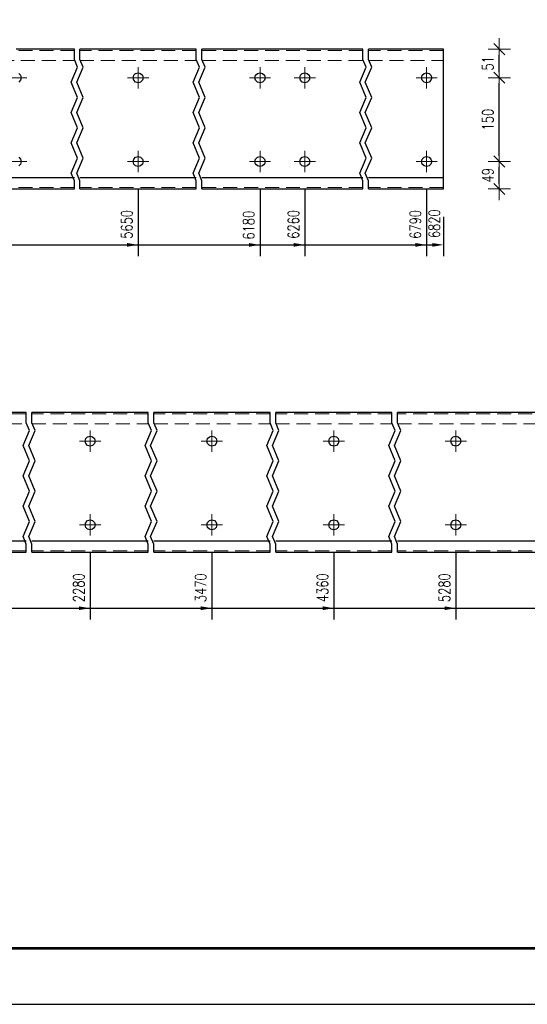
# Model space of a CAD drawing. Header units: millimetres. Extents: x -136 to 717, y 10101 to 10771.
# Tile 3 of 39: x 26 to 117, y 10101 to 10277. Entities that reach past the tile are written whole.
import ezdxf

# ---------------------------------------------------------------- set-up
doc = ezdxf.new("R2010")
doc.units = ezdxf.units.MM
doc.header["$LTSCALE"] = 10
doc.linetypes.add('HIDDEN', pattern=[0.375, 0.25, -0.125])
doc.linetypes.add('MITTE', pattern=[2, 1.25, -0.25, 0.25, -0.25])
doc.layers.get('Defpoints').update_dxf_attribs({"color": 1})
doc.layers.add('_FORMATKA', color=8, linetype='Continuous', plot=False)
for name, color, linetype, lineweight in [('_RAMKA', 7, 'Continuous', 35), ('PS_Bolt', 4, 'Continuous', 13), ('PS_DIM', 4, 'Continuous', 13), ('PS_Hidden', 2, 'HIDDEN', 9), ('PS_Mid', 5, 'MITTE', 15), ('PS_Shape', 161, 'Continuous', 30), ('PS_SOLID', 7, 'Continuous', 30)]:
    doc.layers.add(name, color=color, linetype=linetype, lineweight=lineweight)
doc.styles.add('simplex', font='simplex.shx', dxfattribs={"width": 0.75})
doc.dimstyles.new('1_10_GŁ_DS1-LS10', dxfattribs={"dimtxt": 2, "dimasz": 2, "dimexe": 2, "dimexo": 5, "dimgap": 1, "dimtad": 1, "dimjust": 4, "dimdec": 0, "dimlfac": 10, "dimtxsty": 'simplex', "dimblk1": 'NONE', "dimsah": 1, "dimcen": 2, "dimclrd": 256, "dimclre": 256, "dimclrt": 3, "dimadec": 1, "dimazin": 0, "dimtfac": 1, "dimtdec": 0, "dimtmove": 2, "dimatfit": 3, "dimfxl": 1, "dimarcsym": 0})
doc.dimstyles.new('1_10_PRZ_DS1-LS10', dxfattribs={"dimtxt": 2, "dimasz": 1, "dimexe": 2, "dimexo": 5, "dimgap": 1, "dimtad": 1, "dimdec": 0, "dimlfac": 10, "dimtxsty": 'simplex', "dimblk": 'dimznak', "dimcen": 2, "dimse1": 1, "dimse2": 1, "dimclrt": 3, "dimadec": 1, "dimazin": 0, "dimtfac": 1, "dimtdec": 0, "dimtix": 1, "dimtmove": 2, "dimatfit": 3, "dimldrblk": 'dim-grot', "dimfxl": 1, "dimarcsym": 0})

# ---------------------------------------------------------------- blocks, each defined once
blk = doc.blocks.new('*D141')
at = {"layer": 'Defpoints', "color": 0, "transparency": 16777216}
for p in [(46.96, 10251.67), (-92.04, 10246.77), (46.96, 10236.77)]:
    blk.add_point(p, dxfattribs=at)
at = {"layer": 'PS_DIM', "lineweight": -2, "transparency": 16777216}
for p, q in [((46.96, 10246.67), (46.96, 10234.77)), ((-92.04, 10241.77), (-92.04, 10234.77)), ((-92.04, 10236.77), (44.96, 10236.77))]:
    blk.add_line(p, q, dxfattribs=at)
at = {"layer": 'PS_DIM', "transparency": 16777216}
blk.add_solid([(44.96, 10237.1), (44.96, 10236.43), (46.96, 10236.77)], dxfattribs=at)
at = {"layer": 'PS_DIM', "color": 3, "transparency": 16777216, "insert": (44.94, 10240.43), "char_height": 2, "attachment_point": 5, "rotation": 90, "style": 'simplex'}
blk.add_mtext('5650', dxfattribs=at)
blk = doc.blocks.new('_None')
blk = doc.blocks.new('*D142')
at = {"layer": 'Defpoints', "color": 0, "transparency": 16777216}
for p in [(68.76, 10251.67), (-92.04, 10246.77), (68.76, 10236.77)]:
    blk.add_point(p, dxfattribs=at)
at = {"layer": 'PS_DIM', "lineweight": -2, "transparency": 16777216}
for p, q in [((68.76, 10246.67), (68.76, 10234.77)), ((-92.04, 10241.77), (-92.04, 10234.77)), ((-92.04, 10236.77), (66.76, 10236.77))]:
    blk.add_line(p, q, dxfattribs=at)
at = {"layer": 'PS_DIM', "transparency": 16777216}
blk.add_solid([(66.76, 10237.1), (66.76, 10236.43), (68.76, 10236.77)], dxfattribs=at)
at = {"layer": 'PS_DIM', "color": 3, "transparency": 16777216, "insert": (66.74, 10240.29), "char_height": 2, "attachment_point": 5, "rotation": 90, "style": 'simplex'}
blk.add_mtext('6180', dxfattribs=at)
blk = doc.blocks.new('*D143')
at = {"layer": 'Defpoints', "color": 0, "transparency": 16777216}
for p in [(76.76, 10251.67), (-92.04, 10246.77), (76.76, 10236.77)]:
    blk.add_point(p, dxfattribs=at)
at = {"layer": 'PS_DIM', "lineweight": -2, "transparency": 16777216}
for p, q in [((76.76, 10246.67), (76.76, 10234.77)), ((-92.04, 10241.77), (-92.04, 10234.77)), ((-92.04, 10236.77), (74.76, 10236.77))]:
    blk.add_line(p, q, dxfattribs=at)
at = {"layer": 'PS_DIM', "transparency": 16777216}
blk.add_solid([(74.76, 10237.1), (74.76, 10236.43), (76.76, 10236.77)], dxfattribs=at)
at = {"layer": 'PS_DIM', "color": 3, "transparency": 16777216, "insert": (74.74, 10240.43), "char_height": 2, "attachment_point": 5, "rotation": 90, "style": 'simplex'}
blk.add_mtext('6260', dxfattribs=at)
blk = doc.blocks.new('*D144')
at = {"layer": 'Defpoints', "color": 0, "transparency": 16777216}
for p in [(98.56, 10251.67), (-92.04, 10246.77), (98.56, 10236.77)]:
    blk.add_point(p, dxfattribs=at)
at = {"layer": 'PS_DIM', "lineweight": -2, "transparency": 16777216}
for p, q in [((98.56, 10246.67), (98.56, 10234.77)), ((-92.04, 10241.77), (-92.04, 10234.77)), ((-92.04, 10236.77), (96.56, 10236.77))]:
    blk.add_line(p, q, dxfattribs=at)
at = {"layer": 'PS_DIM', "transparency": 16777216}
blk.add_solid([(96.56, 10237.1), (96.56, 10236.43), (98.56, 10236.77)], dxfattribs=at)
at = {"layer": 'PS_DIM', "color": 3, "transparency": 16777216, "insert": (96.54, 10240.43), "char_height": 2, "attachment_point": 5, "rotation": 90, "style": 'simplex'}
blk.add_mtext('6790', dxfattribs=at)
blk = doc.blocks.new('*D145')
at = {"layer": 'Defpoints', "color": 0, "transparency": 16777216}
for p in [(-92.04, 10246.77), (101.56, 10246.77), (101.56, 10236.77)]:
    blk.add_point(p, dxfattribs=at)
at = {"layer": 'PS_DIM', "lineweight": -2, "transparency": 16777216}
for p, q in [((-92.04, 10241.77), (-92.04, 10234.77)), ((101.56, 10241.77), (101.56, 10234.77)), ((-92.04, 10236.77), (99.56, 10236.77))]:
    blk.add_line(p, q, dxfattribs=at)
at = {"layer": 'PS_DIM', "transparency": 16777216}
blk.add_solid([(99.56, 10237.1), (99.56, 10236.43), (101.56, 10236.77)], dxfattribs=at)
at = {"layer": 'PS_DIM', "color": 3, "transparency": 16777216, "insert": (99.93, 10240.55), "char_height": 2, "attachment_point": 5, "rotation": 90, "style": 'simplex'}
blk.add_mtext('6820', dxfattribs=at)
blk = doc.blocks.new('dimznak')
at = {"color": 0}
for points in [[(0, 2), (0, -2)], [(-2, 0), (2, 0)]]:
    blk.add_lwpolyline(points, dxfattribs=at)
at = {"color": 2}
blk.add_lwpolyline([(1, 1), (-1, -1)], dxfattribs=at)
blk = doc.blocks.new('*D146')
at = {"layer": 'Defpoints', "color": 0, "transparency": 16777216}
for p in [(98.56, 10251.67), (111.56, 10251.67), (98.56, 10246.77)]:
    blk.add_point(p, dxfattribs=at)
at = {"layer": 'PS_DIM', "color": 0, "lineweight": -2, "transparency": 16777216}
blk.add_line((111.56, 10247.77), (111.56, 10250.67), dxfattribs=at)
for p, rotation in [((111.56, 10251.67), 90), ((111.56, 10246.77), 270)]:
    blk.add_blockref('dimznak', p, dxfattribs=dict(at, rotation=rotation))
at = {"layer": 'PS_DIM', "color": 3, "transparency": 16777216, "insert": (109.52, 10249.22), "char_height": 2, "attachment_point": 5, "rotation": 90, "style": 'simplex'}
blk.add_mtext('49', dxfattribs=at)
blk = doc.blocks.new('dim-grot')
blk.add_hatch(color=256).paths.add_polyline_path([(0, 0), (-2, 0.5), (-2, -0.5)])
blk.add_lwpolyline([(0, 0), (-2, 0.5), (-2, -0.5), (0, 0)])
blk = doc.blocks.new('*D147')
at = {"layer": 'Defpoints', "color": 0, "transparency": 16777216}
for p in [(98.56, 10266.67), (111.56, 10266.67), (98.56, 10251.67)]:
    blk.add_point(p, dxfattribs=at)
at = {"layer": 'PS_DIM', "color": 0, "lineweight": -2, "transparency": 16777216}
blk.add_line((111.56, 10252.67), (111.56, 10265.67), dxfattribs=at)
for p, rotation in [((111.56, 10266.67), 90), ((111.56, 10251.67), 270)]:
    blk.add_blockref('dimznak', p, dxfattribs=dict(at, rotation=rotation))
at = {"layer": 'PS_DIM', "color": 3, "transparency": 16777216, "insert": (109.52, 10259.17), "char_height": 2, "attachment_point": 5, "rotation": 90, "style": 'simplex'}
blk.add_mtext('150', dxfattribs=at)
blk = doc.blocks.new('*D148')
at = {"layer": 'Defpoints', "color": 0, "transparency": 16777216}
for p in [(98.56, 10271.77), (111.56, 10271.77), (98.56, 10266.67)]:
    blk.add_point(p, dxfattribs=at)
at = {"layer": 'PS_DIM', "color": 0, "lineweight": -2, "transparency": 16777216}
blk.add_line((111.56, 10267.67), (111.56, 10270.77), dxfattribs=at)
for p, rotation in [((111.56, 10271.77), 90), ((111.56, 10266.67), 270)]:
    blk.add_blockref('dimznak', p, dxfattribs=dict(at, rotation=rotation))
at = {"layer": 'PS_DIM', "color": 3, "transparency": 16777216, "insert": (109.52, 10269.22), "char_height": 2, "attachment_point": 5, "rotation": 90, "style": 'simplex'}
blk.add_mtext('51', dxfattribs=at)
blk = doc.blocks.new('*D160')
at = {"layer": 'Defpoints', "color": 0, "transparency": 16777216}
for p in [(38.36, 10186.67), (-92.04, 10181.77), (38.36, 10171.77)]:
    blk.add_point(p, dxfattribs=at)
at = {"layer": 'PS_DIM', "lineweight": -2, "transparency": 16777216}
for p, q in [((38.36, 10181.67), (38.36, 10169.77)), ((-92.04, 10176.77), (-92.04, 10169.77)), ((-92.04, 10171.77), (36.36, 10171.77))]:
    blk.add_line(p, q, dxfattribs=at)
at = {"layer": 'PS_DIM', "transparency": 16777216}
blk.add_solid([(36.36, 10172.1), (36.36, 10171.43), (38.36, 10171.77)], dxfattribs=at)
at = {"layer": 'PS_DIM', "color": 3, "transparency": 16777216, "insert": (36.34, 10175.43), "char_height": 2, "attachment_point": 5, "rotation": 90, "style": 'simplex'}
blk.add_mtext('2280', dxfattribs=at)
blk = doc.blocks.new('*D161')
at = {"layer": 'Defpoints', "color": 0, "transparency": 16777216}
for p in [(60.16, 10186.67), (-92.04, 10181.77), (60.16, 10171.77)]:
    blk.add_point(p, dxfattribs=at)
at = {"layer": 'PS_DIM', "lineweight": -2, "transparency": 16777216}
for p, q in [((60.16, 10181.67), (60.16, 10169.77)), ((-92.04, 10176.77), (-92.04, 10169.77)), ((-92.04, 10171.77), (58.16, 10171.77))]:
    blk.add_line(p, q, dxfattribs=at)
at = {"layer": 'PS_DIM', "transparency": 16777216}
blk.add_solid([(58.16, 10172.1), (58.16, 10171.43), (60.16, 10171.77)], dxfattribs=at)
at = {"layer": 'PS_DIM', "color": 3, "transparency": 16777216, "insert": (58.14, 10175.43), "char_height": 2, "attachment_point": 5, "rotation": 90, "style": 'simplex'}
blk.add_mtext('3470', dxfattribs=at)
blk = doc.blocks.new('*D162')
at = {"layer": 'Defpoints', "color": 0, "transparency": 16777216}
for p in [(81.96, 10186.67), (-92.04, 10181.77), (81.96, 10171.77)]:
    blk.add_point(p, dxfattribs=at)
at = {"layer": 'PS_DIM', "lineweight": -2, "transparency": 16777216}
for p, q in [((81.96, 10181.67), (81.96, 10169.77)), ((-92.04, 10176.77), (-92.04, 10169.77)), ((-92.04, 10171.77), (79.96, 10171.77))]:
    blk.add_line(p, q, dxfattribs=at)
at = {"layer": 'PS_DIM', "transparency": 16777216}
blk.add_solid([(79.96, 10172.1), (79.96, 10171.43), (81.96, 10171.77)], dxfattribs=at)
at = {"layer": 'PS_DIM', "color": 3, "transparency": 16777216, "insert": (79.94, 10175.43), "char_height": 2, "attachment_point": 5, "rotation": 90, "style": 'simplex'}
blk.add_mtext('4360', dxfattribs=at)
blk = doc.blocks.new('*D163')
at = {"layer": 'Defpoints', "color": 0, "transparency": 16777216}
for p in [(103.76, 10186.67), (-92.04, 10181.77), (103.76, 10171.77)]:
    blk.add_point(p, dxfattribs=at)
at = {"layer": 'PS_DIM', "lineweight": -2, "transparency": 16777216}
for p, q in [((103.76, 10181.67), (103.76, 10169.77)), ((-92.04, 10176.77), (-92.04, 10169.77)), ((-92.04, 10171.77), (101.76, 10171.77))]:
    blk.add_line(p, q, dxfattribs=at)
at = {"layer": 'PS_DIM', "transparency": 16777216}
blk.add_solid([(101.76, 10172.1), (101.76, 10171.43), (103.76, 10171.77)], dxfattribs=at)
at = {"layer": 'PS_DIM', "color": 3, "transparency": 16777216, "insert": (101.74, 10175.43), "char_height": 2, "attachment_point": 5, "rotation": 90, "style": 'simplex'}
blk.add_mtext('5280', dxfattribs=at)
blk = doc.blocks.new('*D164')
at = {"layer": 'Defpoints', "color": 0, "transparency": 16777216}
for p in [(140.76, 10186.67), (-92.04, 10181.77), (140.76, 10171.77)]:
    blk.add_point(p, dxfattribs=at)
at = {"layer": 'PS_DIM', "lineweight": -2, "transparency": 16777216}
for p, q in [((140.76, 10181.67), (140.76, 10169.77)), ((-92.04, 10176.77), (-92.04, 10169.77)), ((-92.04, 10171.77), (138.76, 10171.77))]:
    blk.add_line(p, q, dxfattribs=at)
at = {"layer": 'PS_DIM', "transparency": 16777216}
blk.add_solid([(138.76, 10172.1), (138.76, 10171.43), (140.76, 10171.77)], dxfattribs=at)
at = {"layer": 'PS_DIM', "color": 3, "transparency": 16777216, "insert": (138.74, 10175.43), "char_height": 2, "attachment_point": 5, "rotation": 90, "style": 'simplex'}
blk.add_mtext('5650', dxfattribs=at)
blk = doc.blocks.new('*D165')
at = {"layer": 'Defpoints', "color": 0, "transparency": 16777216}
for p in [(162.56, 10186.67), (-92.04, 10181.77), (162.56, 10171.77)]:
    blk.add_point(p, dxfattribs=at)
at = {"layer": 'PS_DIM', "lineweight": -2, "transparency": 16777216}
for p, q in [((162.56, 10181.67), (162.56, 10169.77)), ((-92.04, 10176.77), (-92.04, 10169.77)), ((-92.04, 10171.77), (160.56, 10171.77))]:
    blk.add_line(p, q, dxfattribs=at)
at = {"layer": 'PS_DIM', "transparency": 16777216}
blk.add_solid([(160.56, 10172.1), (160.56, 10171.43), (162.56, 10171.77)], dxfattribs=at)
at = {"layer": 'PS_DIM', "color": 3, "transparency": 16777216, "insert": (160.54, 10175.29), "char_height": 2, "attachment_point": 5, "rotation": 90, "style": 'simplex'}
blk.add_mtext('6180', dxfattribs=at)
blk = doc.blocks.new('*D166')
at = {"layer": 'Defpoints', "color": 0, "transparency": 16777216}
for p in [(170.56, 10186.67), (-92.04, 10181.77), (170.56, 10171.77)]:
    blk.add_point(p, dxfattribs=at)
at = {"layer": 'PS_DIM', "lineweight": -2, "transparency": 16777216}
for p, q in [((170.56, 10181.67), (170.56, 10169.77)), ((-92.04, 10176.77), (-92.04, 10169.77)), ((-92.04, 10171.77), (168.56, 10171.77))]:
    blk.add_line(p, q, dxfattribs=at)
at = {"layer": 'PS_DIM', "transparency": 16777216}
blk.add_solid([(168.56, 10172.1), (168.56, 10171.43), (170.56, 10171.77)], dxfattribs=at)
at = {"layer": 'PS_DIM', "color": 3, "transparency": 16777216, "insert": (168.54, 10175.43), "char_height": 2, "attachment_point": 5, "rotation": 90, "style": 'simplex'}
blk.add_mtext('6260', dxfattribs=at)
blk = doc.blocks.new('*D167')
at = {"layer": 'Defpoints', "color": 0, "transparency": 16777216}
for p in [(192.36, 10186.67), (-92.04, 10181.77), (192.36, 10171.77)]:
    blk.add_point(p, dxfattribs=at)
at = {"layer": 'PS_DIM', "lineweight": -2, "transparency": 16777216}
for p, q in [((192.36, 10181.67), (192.36, 10169.77)), ((-92.04, 10176.77), (-92.04, 10169.77)), ((-92.04, 10171.77), (190.36, 10171.77))]:
    blk.add_line(p, q, dxfattribs=at)
at = {"layer": 'PS_DIM', "transparency": 16777216}
blk.add_solid([(190.36, 10172.1), (190.36, 10171.43), (192.36, 10171.77)], dxfattribs=at)
at = {"layer": 'PS_DIM', "color": 3, "transparency": 16777216, "insert": (190.34, 10175.43), "char_height": 2, "attachment_point": 5, "rotation": 90, "style": 'simplex'}
blk.add_mtext('6790', dxfattribs=at)
blk = doc.blocks.new('*D168')
at = {"layer": 'Defpoints', "color": 0, "transparency": 16777216}
for p in [(-92.04, 10181.77), (195.36, 10181.77), (195.36, 10171.77)]:
    blk.add_point(p, dxfattribs=at)
at = {"layer": 'PS_DIM', "lineweight": -2, "transparency": 16777216}
for p, q in [((-92.04, 10176.77), (-92.04, 10169.77)), ((195.36, 10176.77), (195.36, 10169.77)), ((-92.04, 10171.77), (193.36, 10171.77))]:
    blk.add_line(p, q, dxfattribs=at)
at = {"layer": 'PS_DIM', "transparency": 16777216}
blk.add_solid([(193.36, 10172.1), (193.36, 10171.43), (195.36, 10171.77)], dxfattribs=at)
at = {"layer": 'PS_DIM', "color": 3, "transparency": 16777216, "insert": (193.75, 10175.42), "char_height": 2, "attachment_point": 5, "rotation": 90, "style": 'simplex'}
blk.add_mtext('6820', dxfattribs=at)
blk = doc.blocks.new('*U334')
at = {"layer": '_FORMATKA', "lineweight": -3}
blk.add_lwpolyline([(-841, 0), (0, 0), (0, 594), (-841, 594)], close=True, dxfattribs=at)
at = {"layer": '_RAMKA', "lineweight": -3, "const_width": 0.5}
blk.add_lwpolyline([(-811, 10), (-10, 10), (-10, 584), (-811, 584)], close=True, dxfattribs=at)
blk = doc.blocks.new('*X465')
at = {"color": 3, "linetype": 'Continuous'}
blk.add_line((46.96, 10251.67), (46.96, 10251.67), dxfattribs=at)
blk.add_line((46.96, 10251.67), (46.96, 10251.67), dxfattribs=at)
blk.add_line((46.96, 10251.67), (46.96, 10251.67), dxfattribs=at)
blk.add_line((46.96, 10251.67), (46.96, 10251.67), dxfattribs=at)
blk.add_line((46.96, 10251.67), (46.96, 10251.67), dxfattribs=at)
blk = doc.blocks.new('*X466')
at = {"color": 3, "linetype": 'Continuous'}
blk.add_line((46.96, 10266.67), (46.96, 10266.67), dxfattribs=at)
blk.add_line((46.96, 10266.67), (46.96, 10266.67), dxfattribs=at)
blk.add_line((46.96, 10266.67), (46.96, 10266.67), dxfattribs=at)
blk.add_line((46.96, 10266.67), (46.96, 10266.67), dxfattribs=at)
blk.add_line((46.96, 10266.67), (46.96, 10266.67), dxfattribs=at)
blk = doc.blocks.new('*X469')
at = {"color": 3, "linetype": 'Continuous'}
blk.add_line((98.56, 10251.67), (98.56, 10251.67), dxfattribs=at)
blk.add_line((98.56, 10251.67), (98.56, 10251.67), dxfattribs=at)
blk.add_line((98.56, 10251.67), (98.56, 10251.67), dxfattribs=at)
blk.add_line((98.56, 10251.67), (98.56, 10251.67), dxfattribs=at)
blk.add_line((98.56, 10251.67), (98.56, 10251.67), dxfattribs=at)
blk = doc.blocks.new('*X471')
at = {"color": 3, "linetype": 'Continuous'}
blk.add_line((98.56, 10266.67), (98.56, 10266.67), dxfattribs=at)
blk.add_line((98.56, 10266.67), (98.56, 10266.67), dxfattribs=at)
blk.add_line((98.56, 10266.67), (98.56, 10266.67), dxfattribs=at)
blk.add_line((98.56, 10266.67), (98.56, 10266.67), dxfattribs=at)
blk.add_line((98.56, 10266.67), (98.56, 10266.67), dxfattribs=at)
blk = doc.blocks.new('*X472')
at = {"color": 1}
for p, q in [((35.56, 10269.91), (35.56, 10271.77)), ((36.56, 10269.91), (36.56, 10271.77)), ((57.36, 10269.91), (57.36, 10271.77)), ((58.36, 10269.91), (58.36, 10271.77)), ((87.16, 10269.91), (87.16, 10271.77)), ((88.16, 10269.91), (88.16, 10271.77)), ((36.14, 10268.55), (35.56, 10269.91)), ((37.14, 10268.55), (36.56, 10269.91)), ((57.94, 10268.55), (57.36, 10269.91)), ((58.94, 10268.55), (58.36, 10269.91)), ((87.74, 10268.55), (87.16, 10269.91)), ((88.74, 10268.55), (88.16, 10269.91)), ((34.99, 10265.85), (36.14, 10268.55)), ((35.99, 10265.85), (37.14, 10268.55)), ((56.79, 10265.85), (57.94, 10268.55)), ((57.79, 10265.85), (58.94, 10268.55)), ((86.59, 10265.85), (87.74, 10268.55)), ((87.59, 10265.85), (88.74, 10268.55)), ((36.14, 10263.14), (34.99, 10265.85)), ((37.14, 10263.14), (35.99, 10265.85)), ((57.94, 10263.14), (56.79, 10265.85)), ((58.94, 10263.14), (57.79, 10265.85)), ((87.74, 10263.14), (86.59, 10265.85)), ((88.74, 10263.14), (87.59, 10265.85)), ((34.99, 10260.43), (36.14, 10263.14)), ((35.99, 10260.43), (37.14, 10263.14)), ((56.79, 10260.43), (57.94, 10263.14)), ((57.79, 10260.43), (58.94, 10263.14)), ((86.59, 10260.43), (87.74, 10263.14)), ((87.59, 10260.43), (88.74, 10263.14)), ((36.14, 10257.72), (34.99, 10260.43)), ((37.14, 10257.72), (35.99, 10260.43)), ((57.94, 10257.72), (56.79, 10260.43)), ((58.94, 10257.72), (57.79, 10260.43)), ((87.74, 10257.72), (86.59, 10260.43)), ((88.74, 10257.72), (87.59, 10260.43)), ((34.99, 10255.01), (36.14, 10257.72)), ((35.99, 10255.01), (37.14, 10257.72)), ((56.79, 10255.01), (57.94, 10257.72)), ((57.79, 10255.01), (58.94, 10257.72)), ((86.59, 10255.01), (87.74, 10257.72)), ((87.59, 10255.01), (88.74, 10257.72)), ((36.14, 10252.3), (34.99, 10255.01)), ((37.14, 10252.3), (35.99, 10255.01)), ((57.94, 10252.3), (56.79, 10255.01)), ((58.94, 10252.3), (57.79, 10255.01)), ((87.74, 10252.3), (86.59, 10255.01)), ((88.74, 10252.3), (87.59, 10255.01)), ((34.99, 10249.59), (36.14, 10252.3)), ((35.99, 10249.59), (37.14, 10252.3)), ((56.79, 10249.59), (57.94, 10252.3)), ((57.79, 10249.59), (58.94, 10252.3)), ((86.59, 10249.59), (87.74, 10252.3)), ((87.59, 10249.59), (88.74, 10252.3)), ((35.56, 10248.24), (34.99, 10249.59)), ((35.56, 10246.77), (35.56, 10248.24)), ((36.56, 10248.24), (35.99, 10249.59)), ((36.56, 10246.77), (36.56, 10248.24)), ((57.36, 10248.24), (56.79, 10249.59)), ((57.36, 10246.77), (57.36, 10248.24)), ((58.36, 10248.24), (57.79, 10249.59)), ((58.36, 10246.77), (58.36, 10248.24)), ((87.16, 10248.24), (86.59, 10249.59)), ((87.16, 10246.77), (87.16, 10248.24)), ((88.16, 10248.24), (87.59, 10249.59)), ((88.16, 10246.77), (88.16, 10248.24))]:
    blk.add_line(p, q, dxfattribs=at)
at = {"layer": 'PS_Hidden', "color": 2, "linetype": 'HIDDEN'}
for p, q in [((35.56, 10271.52), (14.76, 10271.52)), ((57.36, 10271.52), (36.56, 10271.52)), ((87.16, 10271.52), (58.36, 10271.52)), ((101.56, 10271.52), (88.16, 10271.52)), ((14.76, 10269.77), (35.56, 10269.77)), ((36.56, 10269.77), (57.36, 10269.77)), ((58.36, 10269.77), (87.16, 10269.77)), ((88.16, 10269.77), (101.56, 10269.77)), ((35.56, 10247.02), (14.76, 10247.02)), ((57.36, 10247.02), (36.56, 10247.02)), ((87.16, 10247.02), (58.36, 10247.02)), ((101.56, 10247.02), (88.16, 10247.02))]:
    blk.add_line(p, q, dxfattribs=at)
at = {"layer": 'PS_Mid', "color": 5, "linetype": 'MITTE'}
for p, q in [((46.96, 10268.57), (46.96, 10264.77)), ((68.76, 10268.57), (68.76, 10264.77)), ((76.76, 10268.57), (76.76, 10264.77)), ((98.56, 10268.57), (98.56, 10264.77)), ((27.06, 10266.67), (23.26, 10266.67)), ((48.86, 10266.67), (45.06, 10266.67)), ((70.66, 10266.67), (66.86, 10266.67)), ((78.66, 10266.67), (74.86, 10266.67)), ((100.46, 10266.67), (96.66, 10266.67)), ((46.96, 10253.57), (46.96, 10249.77)), ((68.76, 10253.57), (68.76, 10249.77)), ((76.76, 10253.57), (76.76, 10249.77)), ((98.56, 10253.57), (98.56, 10249.77)), ((27.06, 10251.67), (23.26, 10251.67)), ((48.86, 10251.67), (45.06, 10251.67)), ((70.66, 10251.67), (66.86, 10251.67)), ((78.66, 10251.67), (74.86, 10251.67)), ((100.46, 10251.67), (96.66, 10251.67))]:
    blk.add_line(p, q, dxfattribs=at)
at = {"layer": 'PS_SOLID', "color": 7, "linetype": 'Continuous'}
for p, q in [((35.56, 10271.77), (25.16, 10271.77)), ((46.96, 10271.77), (36.56, 10271.77)), ((57.36, 10271.77), (46.96, 10271.77)), ((68.76, 10271.77), (58.36, 10271.77)), ((76.76, 10271.77), (68.76, 10271.77)), ((87.16, 10271.77), (76.76, 10271.77)), ((98.56, 10271.77), (88.16, 10271.77)), ((101.56, 10271.77), (98.56, 10271.77)), ((101.56, 10248.77), (101.56, 10271.77)), ((25.61, 10267.45), (25.94, 10267.12)), ((46.18, 10267.12), (46.51, 10267.45)), ((46.51, 10267.45), (46.96, 10267.57)), ((46.96, 10267.57), (47.41, 10267.45)), ((47.41, 10267.45), (47.74, 10267.12)), ((67.98, 10267.12), (68.31, 10267.45)), ((68.31, 10267.45), (68.76, 10267.57)), ((68.76, 10267.57), (69.21, 10267.45)), ((69.21, 10267.45), (69.54, 10267.12)), ((75.98, 10267.12), (76.31, 10267.45)), ((76.31, 10267.45), (76.76, 10267.57)), ((76.76, 10267.57), (77.21, 10267.45)), ((77.21, 10267.45), (77.54, 10267.12)), ((97.78, 10267.12), (98.11, 10267.45)), ((98.11, 10267.45), (98.56, 10267.57)), ((98.56, 10267.57), (99.01, 10267.45)), ((99.01, 10267.45), (99.34, 10267.12)), ((25.94, 10266.22), (25.61, 10265.89)), ((25.94, 10267.12), (26.06, 10266.67)), ((26.06, 10266.67), (25.94, 10266.22)), ((46.06, 10266.67), (46.18, 10267.12)), ((46.18, 10266.22), (46.06, 10266.67)), ((46.51, 10265.89), (46.18, 10266.22)), ((46.96, 10265.77), (46.51, 10265.89)), ((47.41, 10265.89), (46.96, 10265.77)), ((47.74, 10266.22), (47.41, 10265.89)), ((47.74, 10267.12), (47.86, 10266.67)), ((47.86, 10266.67), (47.74, 10266.22)), ((67.86, 10266.67), (67.98, 10267.12)), ((67.98, 10266.22), (67.86, 10266.67)), ((68.31, 10265.89), (67.98, 10266.22)), ((68.76, 10265.77), (68.31, 10265.89)), ((69.21, 10265.89), (68.76, 10265.77)), ((69.54, 10266.22), (69.21, 10265.89)), ((69.54, 10267.12), (69.66, 10266.67)), ((69.66, 10266.67), (69.54, 10266.22)), ((75.86, 10266.67), (75.98, 10267.12)), ((75.98, 10266.22), (75.86, 10266.67)), ((76.31, 10265.89), (75.98, 10266.22)), ((76.76, 10265.77), (76.31, 10265.89)), ((77.21, 10265.89), (76.76, 10265.77)), ((77.54, 10266.22), (77.21, 10265.89)), ((77.54, 10267.12), (77.66, 10266.67)), ((77.66, 10266.67), (77.54, 10266.22)), ((97.66, 10266.67), (97.78, 10267.12)), ((97.78, 10266.22), (97.66, 10266.67)), ((98.11, 10265.89), (97.78, 10266.22)), ((98.56, 10265.77), (98.11, 10265.89)), ((99.01, 10265.89), (98.56, 10265.77)), ((99.34, 10266.22), (99.01, 10265.89)), ((99.34, 10267.12), (99.46, 10266.67)), ((99.46, 10266.67), (99.34, 10266.22)), ((25.61, 10252.45), (25.94, 10252.12)), ((25.94, 10252.12), (26.06, 10251.67)), ((26.06, 10251.67), (25.94, 10251.22)), ((46.06, 10251.67), (46.18, 10252.12)), ((46.18, 10251.22), (46.06, 10251.67)), ((46.18, 10252.12), (46.51, 10252.45)), ((46.51, 10252.45), (46.96, 10252.57)), ((46.96, 10252.57), (47.41, 10252.45)), ((47.41, 10252.45), (47.74, 10252.12)), ((47.74, 10252.12), (47.86, 10251.67)), ((47.86, 10251.67), (47.74, 10251.22)), ((67.86, 10251.67), (67.98, 10252.12)), ((67.98, 10251.22), (67.86, 10251.67)), ((67.98, 10252.12), (68.31, 10252.45)), ((68.31, 10252.45), (68.76, 10252.57)), ((68.76, 10252.57), (69.21, 10252.45)), ((69.21, 10252.45), (69.54, 10252.12)), ((69.54, 10252.12), (69.66, 10251.67)), ((69.66, 10251.67), (69.54, 10251.22)), ((75.86, 10251.67), (75.98, 10252.12)), ((75.98, 10251.22), (75.86, 10251.67)), ((75.98, 10252.12), (76.31, 10252.45)), ((76.31, 10252.45), (76.76, 10252.57)), ((76.76, 10252.57), (77.21, 10252.45)), ((77.21, 10252.45), (77.54, 10252.12)), ((77.54, 10252.12), (77.66, 10251.67)), ((77.66, 10251.67), (77.54, 10251.22)), ((97.66, 10251.67), (97.78, 10252.12)), ((97.78, 10251.22), (97.66, 10251.67)), ((97.78, 10252.12), (98.11, 10252.45)), ((98.11, 10252.45), (98.56, 10252.57)), ((98.56, 10252.57), (99.01, 10252.45)), ((99.01, 10252.45), (99.34, 10252.12)), ((99.34, 10252.12), (99.46, 10251.67)), ((99.46, 10251.67), (99.34, 10251.22)), ((25.94, 10251.22), (25.61, 10250.89)), ((46.51, 10250.89), (46.18, 10251.22)), ((46.96, 10250.77), (46.51, 10250.89)), ((47.41, 10250.89), (46.96, 10250.77)), ((47.74, 10251.22), (47.41, 10250.89)), ((68.31, 10250.89), (67.98, 10251.22)), ((68.76, 10250.77), (68.31, 10250.89)), ((69.21, 10250.89), (68.76, 10250.77)), ((69.54, 10251.22), (69.21, 10250.89)), ((76.31, 10250.89), (75.98, 10251.22)), ((76.76, 10250.77), (76.31, 10250.89)), ((77.21, 10250.89), (76.76, 10250.77)), ((77.54, 10251.22), (77.21, 10250.89)), ((98.11, 10250.89), (97.78, 10251.22)), ((98.56, 10250.77), (98.11, 10250.89)), ((99.01, 10250.89), (98.56, 10250.77)), ((99.34, 10251.22), (99.01, 10250.89)), ((35.56, 10248.77), (14.76, 10248.77)), ((57.36, 10248.77), (36.56, 10248.77)), ((87.16, 10248.77), (58.36, 10248.77)), ((101.56, 10248.77), (88.16, 10248.77)), ((101.56, 10246.77), (101.56, 10248.77)), ((14.76, 10246.77), (35.56, 10246.77)), ((36.56, 10246.77), (57.36, 10246.77)), ((58.36, 10246.77), (87.16, 10246.77)), ((88.16, 10246.77), (101.56, 10246.77))]:
    blk.add_line(p, q, dxfattribs=at)
blk = doc.blocks.new('*X490')
at = {"color": 1}
for p, q in [((26.96, 10204.91), (26.96, 10206.77)), ((27.96, 10204.91), (27.96, 10206.77)), ((48.76, 10204.91), (48.76, 10206.77)), ((49.76, 10204.91), (49.76, 10206.77)), ((70.56, 10204.91), (70.56, 10206.77)), ((71.56, 10204.91), (71.56, 10206.77)), ((92.36, 10204.91), (92.36, 10206.77)), ((93.36, 10204.91), (93.36, 10206.77)), ((27.54, 10203.55), (26.96, 10204.91)), ((28.54, 10203.55), (27.96, 10204.91)), ((49.34, 10203.55), (48.76, 10204.91)), ((50.34, 10203.55), (49.76, 10204.91)), ((71.14, 10203.55), (70.56, 10204.91)), ((72.14, 10203.55), (71.56, 10204.91)), ((92.94, 10203.55), (92.36, 10204.91)), ((93.94, 10203.55), (93.36, 10204.91)), ((26.39, 10200.85), (27.54, 10203.55)), ((27.39, 10200.85), (28.54, 10203.55)), ((48.19, 10200.85), (49.34, 10203.55)), ((49.19, 10200.85), (50.34, 10203.55)), ((69.99, 10200.85), (71.14, 10203.55)), ((70.99, 10200.85), (72.14, 10203.55)), ((91.79, 10200.85), (92.94, 10203.55)), ((92.79, 10200.85), (93.94, 10203.55)), ((27.54, 10198.14), (26.39, 10200.85)), ((28.54, 10198.14), (27.39, 10200.85)), ((49.34, 10198.14), (48.19, 10200.85)), ((50.34, 10198.14), (49.19, 10200.85)), ((71.14, 10198.14), (69.99, 10200.85)), ((72.14, 10198.14), (70.99, 10200.85)), ((92.94, 10198.14), (91.79, 10200.85)), ((93.94, 10198.14), (92.79, 10200.85)), ((26.39, 10195.43), (27.54, 10198.14)), ((27.39, 10195.43), (28.54, 10198.14)), ((48.19, 10195.43), (49.34, 10198.14)), ((49.19, 10195.43), (50.34, 10198.14)), ((69.99, 10195.43), (71.14, 10198.14)), ((70.99, 10195.43), (72.14, 10198.14)), ((91.79, 10195.43), (92.94, 10198.14)), ((92.79, 10195.43), (93.94, 10198.14)), ((27.54, 10192.72), (26.39, 10195.43)), ((28.54, 10192.72), (27.39, 10195.43)), ((49.34, 10192.72), (48.19, 10195.43)), ((50.34, 10192.72), (49.19, 10195.43)), ((71.14, 10192.72), (69.99, 10195.43)), ((72.14, 10192.72), (70.99, 10195.43)), ((92.94, 10192.72), (91.79, 10195.43)), ((93.94, 10192.72), (92.79, 10195.43)), ((26.39, 10190.01), (27.54, 10192.72)), ((27.39, 10190.01), (28.54, 10192.72)), ((48.19, 10190.01), (49.34, 10192.72)), ((49.19, 10190.01), (50.34, 10192.72)), ((69.99, 10190.01), (71.14, 10192.72)), ((70.99, 10190.01), (72.14, 10192.72)), ((91.79, 10190.01), (92.94, 10192.72)), ((92.79, 10190.01), (93.94, 10192.72)), ((27.54, 10187.3), (26.39, 10190.01)), ((28.54, 10187.3), (27.39, 10190.01)), ((49.34, 10187.3), (48.19, 10190.01)), ((50.34, 10187.3), (49.19, 10190.01)), ((71.14, 10187.3), (69.99, 10190.01)), ((72.14, 10187.3), (70.99, 10190.01)), ((92.94, 10187.3), (91.79, 10190.01)), ((93.94, 10187.3), (92.79, 10190.01)), ((26.39, 10184.59), (27.54, 10187.3)), ((27.39, 10184.59), (28.54, 10187.3)), ((48.19, 10184.59), (49.34, 10187.3)), ((49.19, 10184.59), (50.34, 10187.3)), ((69.99, 10184.59), (71.14, 10187.3)), ((70.99, 10184.59), (72.14, 10187.3)), ((91.79, 10184.59), (92.94, 10187.3)), ((92.79, 10184.59), (93.94, 10187.3)), ((26.96, 10183.24), (26.39, 10184.59)), ((26.96, 10181.77), (26.96, 10183.24)), ((27.96, 10183.24), (27.39, 10184.59)), ((27.96, 10181.77), (27.96, 10183.24)), ((48.76, 10183.24), (48.19, 10184.59)), ((48.76, 10181.77), (48.76, 10183.24)), ((49.76, 10183.24), (49.19, 10184.59)), ((49.76, 10181.77), (49.76, 10183.24)), ((70.56, 10183.24), (69.99, 10184.59)), ((70.56, 10181.77), (70.56, 10183.24)), ((71.56, 10183.24), (70.99, 10184.59)), ((71.56, 10181.77), (71.56, 10183.24)), ((92.36, 10183.24), (91.79, 10184.59)), ((92.36, 10181.77), (92.36, 10183.24)), ((93.36, 10183.24), (92.79, 10184.59)), ((93.36, 10181.77), (93.36, 10183.24))]:
    blk.add_line(p, q, dxfattribs=at)
at = {"layer": 'PS_Hidden', "color": 2, "linetype": 'HIDDEN'}
for p, q in [((26.96, 10206.52), (-28.84, 10206.52)), ((48.76, 10206.52), (27.96, 10206.52)), ((70.56, 10206.52), (49.76, 10206.52)), ((92.36, 10206.52), (71.56, 10206.52)), ((151.16, 10206.52), (93.36, 10206.52)), ((-28.84, 10204.77), (26.96, 10204.77)), ((27.96, 10204.77), (48.76, 10204.77)), ((49.76, 10204.77), (70.56, 10204.77)), ((71.56, 10204.77), (92.36, 10204.77)), ((93.36, 10204.77), (151.16, 10204.77)), ((26.96, 10182.02), (-28.84, 10182.02)), ((48.76, 10182.02), (27.96, 10182.02)), ((70.56, 10182.02), (49.76, 10182.02)), ((92.36, 10182.02), (71.56, 10182.02)), ((151.16, 10182.02), (93.36, 10182.02))]:
    blk.add_line(p, q, dxfattribs=at)
at = {"layer": 'PS_Mid', "color": 5, "linetype": 'MITTE'}
for p, q in [((38.36, 10203.57), (38.36, 10199.77)), ((60.16, 10203.57), (60.16, 10199.77)), ((81.96, 10203.57), (81.96, 10199.77)), ((103.76, 10203.57), (103.76, 10199.77)), ((40.26, 10201.67), (36.46, 10201.67)), ((62.06, 10201.67), (58.26, 10201.67)), ((83.86, 10201.67), (80.06, 10201.67)), ((105.66, 10201.67), (101.86, 10201.67)), ((38.36, 10188.57), (38.36, 10184.77)), ((60.16, 10188.57), (60.16, 10184.77)), ((81.96, 10188.57), (81.96, 10184.77)), ((103.76, 10188.57), (103.76, 10184.77)), ((40.26, 10186.67), (36.46, 10186.67)), ((62.06, 10186.67), (58.26, 10186.67)), ((83.86, 10186.67), (80.06, 10186.67)), ((105.66, 10186.67), (101.86, 10186.67))]:
    blk.add_line(p, q, dxfattribs=at)
at = {"layer": 'PS_SOLID', "color": 7, "linetype": 'Continuous'}
for p, q in [((26.96, 10206.77), (16.56, 10206.77)), ((38.36, 10206.77), (27.96, 10206.77)), ((48.76, 10206.77), (38.36, 10206.77)), ((60.16, 10206.77), (49.76, 10206.77)), ((70.56, 10206.77), (60.16, 10206.77)), ((81.96, 10206.77), (71.56, 10206.77)), ((92.36, 10206.77), (81.96, 10206.77)), ((103.76, 10206.77), (93.36, 10206.77)), ((140.76, 10206.77), (103.76, 10206.77)), ((37.58, 10202.12), (37.91, 10202.45)), ((37.91, 10202.45), (38.36, 10202.57)), ((38.36, 10202.57), (38.81, 10202.45)), ((38.81, 10202.45), (39.14, 10202.12)), ((59.38, 10202.12), (59.71, 10202.45)), ((59.71, 10202.45), (60.16, 10202.57)), ((60.16, 10202.57), (60.61, 10202.45)), ((60.61, 10202.45), (60.94, 10202.12)), ((81.18, 10202.12), (81.51, 10202.45)), ((81.51, 10202.45), (81.96, 10202.57)), ((81.96, 10202.57), (82.41, 10202.45)), ((82.41, 10202.45), (82.74, 10202.12)), ((102.98, 10202.12), (103.31, 10202.45)), ((103.31, 10202.45), (103.76, 10202.57)), ((103.76, 10202.57), (104.21, 10202.45)), ((104.21, 10202.45), (104.54, 10202.12)), ((37.46, 10201.67), (37.58, 10202.12)), ((37.58, 10201.22), (37.46, 10201.67)), ((37.91, 10200.89), (37.58, 10201.22)), ((38.36, 10200.77), (37.91, 10200.89)), ((38.81, 10200.89), (38.36, 10200.77)), ((39.14, 10201.22), (38.81, 10200.89)), ((39.14, 10202.12), (39.26, 10201.67)), ((39.26, 10201.67), (39.14, 10201.22)), ((59.26, 10201.67), (59.38, 10202.12)), ((59.38, 10201.22), (59.26, 10201.67)), ((59.71, 10200.89), (59.38, 10201.22)), ((60.16, 10200.77), (59.71, 10200.89)), ((60.61, 10200.89), (60.16, 10200.77)), ((60.94, 10201.22), (60.61, 10200.89)), ((60.94, 10202.12), (61.06, 10201.67)), ((61.06, 10201.67), (60.94, 10201.22)), ((81.06, 10201.67), (81.18, 10202.12)), ((81.18, 10201.22), (81.06, 10201.67)), ((81.51, 10200.89), (81.18, 10201.22)), ((81.96, 10200.77), (81.51, 10200.89)), ((82.41, 10200.89), (81.96, 10200.77)), ((82.74, 10201.22), (82.41, 10200.89)), ((82.74, 10202.12), (82.86, 10201.67)), ((82.86, 10201.67), (82.74, 10201.22)), ((102.86, 10201.67), (102.98, 10202.12)), ((102.98, 10201.22), (102.86, 10201.67)), ((103.31, 10200.89), (102.98, 10201.22)), ((103.76, 10200.77), (103.31, 10200.89)), ((104.21, 10200.89), (103.76, 10200.77)), ((104.54, 10201.22), (104.21, 10200.89)), ((104.54, 10202.12), (104.66, 10201.67)), ((104.66, 10201.67), (104.54, 10201.22)), ((37.46, 10186.67), (37.58, 10187.12)), ((37.58, 10186.22), (37.46, 10186.67)), ((37.58, 10187.12), (37.91, 10187.45)), ((37.91, 10187.45), (38.36, 10187.57)), ((38.36, 10187.57), (38.81, 10187.45)), ((38.81, 10187.45), (39.14, 10187.12)), ((39.14, 10187.12), (39.26, 10186.67)), ((39.26, 10186.67), (39.14, 10186.22)), ((59.26, 10186.67), (59.38, 10187.12)), ((59.38, 10186.22), (59.26, 10186.67)), ((59.38, 10187.12), (59.71, 10187.45)), ((59.71, 10187.45), (60.16, 10187.57)), ((60.16, 10187.57), (60.61, 10187.45)), ((60.61, 10187.45), (60.94, 10187.12)), ((60.94, 10187.12), (61.06, 10186.67)), ((61.06, 10186.67), (60.94, 10186.22)), ((81.06, 10186.67), (81.18, 10187.12)), ((81.18, 10186.22), (81.06, 10186.67)), ((81.18, 10187.12), (81.51, 10187.45)), ((81.51, 10187.45), (81.96, 10187.57)), ((81.96, 10187.57), (82.41, 10187.45)), ((82.41, 10187.45), (82.74, 10187.12)), ((82.74, 10187.12), (82.86, 10186.67)), ((82.86, 10186.67), (82.74, 10186.22)), ((102.86, 10186.67), (102.98, 10187.12)), ((102.98, 10186.22), (102.86, 10186.67)), ((102.98, 10187.12), (103.31, 10187.45)), ((103.31, 10187.45), (103.76, 10187.57)), ((103.76, 10187.57), (104.21, 10187.45)), ((104.21, 10187.45), (104.54, 10187.12)), ((104.54, 10187.12), (104.66, 10186.67)), ((104.66, 10186.67), (104.54, 10186.22)), ((37.91, 10185.89), (37.58, 10186.22)), ((38.36, 10185.77), (37.91, 10185.89)), ((38.81, 10185.89), (38.36, 10185.77)), ((39.14, 10186.22), (38.81, 10185.89)), ((59.71, 10185.89), (59.38, 10186.22)), ((60.16, 10185.77), (59.71, 10185.89)), ((60.61, 10185.89), (60.16, 10185.77)), ((60.94, 10186.22), (60.61, 10185.89)), ((81.51, 10185.89), (81.18, 10186.22)), ((81.96, 10185.77), (81.51, 10185.89)), ((82.41, 10185.89), (81.96, 10185.77)), ((82.74, 10186.22), (82.41, 10185.89)), ((103.31, 10185.89), (102.98, 10186.22)), ((103.76, 10185.77), (103.31, 10185.89)), ((104.21, 10185.89), (103.76, 10185.77)), ((104.54, 10186.22), (104.21, 10185.89)), ((26.96, 10183.77), (-28.84, 10183.77)), ((48.76, 10183.77), (27.96, 10183.77)), ((70.56, 10183.77), (49.76, 10183.77)), ((92.36, 10183.77), (71.56, 10183.77)), ((151.16, 10183.77), (93.36, 10183.77)), ((-28.84, 10181.77), (26.96, 10181.77)), ((27.96, 10181.77), (48.76, 10181.77)), ((49.76, 10181.77), (70.56, 10181.77)), ((71.56, 10181.77), (92.36, 10181.77)), ((93.36, 10181.77), (151.16, 10181.77))]:
    blk.add_line(p, q, dxfattribs=at)

msp = doc.modelspace()

# ---------------------------------------------------------------- block references
at = {"layer": 'PS_Bolt', "color": 3}
for name in ['*X466', '*X471', '*X465', '*X469']:
    msp.add_blockref(name, (0, 0), dxfattribs=at)
at = {"layer": 'PS_DIM'}
msp.add_blockref('*U334', (711.45, 10100.91), dxfattribs=at)
at = {"layer": 'PS_Shape', "color": 2}
for name in ['*X472', '*X490']:
    msp.add_blockref(name, (0, 0), dxfattribs=at)

# ---------------------------------------------------------------- dimensions: what is measured, and where the dimension line sits
at = {"layer": 'PS_DIM'}
for base, p1, p2, picture, middle in [((111.56, 10271.77), (98.56, 10266.67), (98.56, 10271.77), '*D148', (109.52, 10269.22)), ((111.56, 10266.67), (98.56, 10251.67), (98.56, 10266.67), '*D147', (109.52, 10259.17)), ((111.56, 10251.67), (98.56, 10246.77), (98.56, 10251.67), '*D146', (109.52, 10249.22))]:
    dim = msp.add_linear_dim(base=base, p1=p1, p2=p2, angle=90, dimstyle='1_10_PRZ_DS1-LS10', dxfattribs=at)
    dim.commit()
    dim.dimension.update_dxf_attribs({"geometry": picture, "text_midpoint": middle, "dimtype": 128})
for base, p1, p2, text, picture, middle in [((46.96, 10236.77), (-92.04, 10246.77), (46.96, 10251.67), '5650', '*D141', (44.94, 10240.43)), ((68.76, 10236.77), (-92.04, 10246.77), (68.76, 10251.67), '6180', '*D142', (66.74, 10240.29)), ((76.76, 10236.77), (-92.04, 10246.77), (76.76, 10251.67), '6260', '*D143', (74.74, 10240.43)), ((98.56, 10236.77), (-92.04, 10246.77), (98.56, 10251.67), '6790', '*D144', (96.54, 10240.43)), ((101.56, 10236.77), (-92.04, 10246.77), (101.56, 10246.77), '6820', '*D145', (99.93, 10240.55)), ((38.36, 10171.77), (-92.04, 10181.77), (38.36, 10186.67), '2280', '*D160', (36.34, 10175.43)), ((60.16, 10171.77), (-92.04, 10181.77), (60.16, 10186.67), '3470', '*D161', (58.14, 10175.43)), ((81.96, 10171.77), (-92.04, 10181.77), (81.96, 10186.67), '4360', '*D162', (79.94, 10175.43)), ((103.76, 10171.77), (-92.04, 10181.77), (103.76, 10186.67), '5280', '*D163', (101.74, 10175.43)), ((140.76, 10171.77), (-92.04, 10181.77), (140.76, 10186.67), '5650', '*D164', (138.74, 10175.43)), ((162.56, 10171.77), (-92.04, 10181.77), (162.56, 10186.67), '6180', '*D165', (160.54, 10175.29)), ((170.56, 10171.77), (-92.04, 10181.77), (170.56, 10186.67), '6260', '*D166', (168.54, 10175.43)), ((192.36, 10171.77), (-92.04, 10181.77), (192.36, 10186.67), '6790', '*D167', (190.34, 10175.43)), ((195.36, 10171.77), (-92.04, 10181.77), (195.36, 10181.77), '6820', '*D168', (193.75, 10175.42))]:
    dim = msp.add_linear_dim(base=base, p1=p1, p2=p2, text=text, dimstyle='1_10_GŁ_DS1-LS10', dxfattribs=at)
    dim.commit()
    dim.dimension.update_dxf_attribs({"geometry": picture, "text_midpoint": middle, "dimtype": 128, "text_rotation": 90})

doc.saveas('drawing.dxf')
